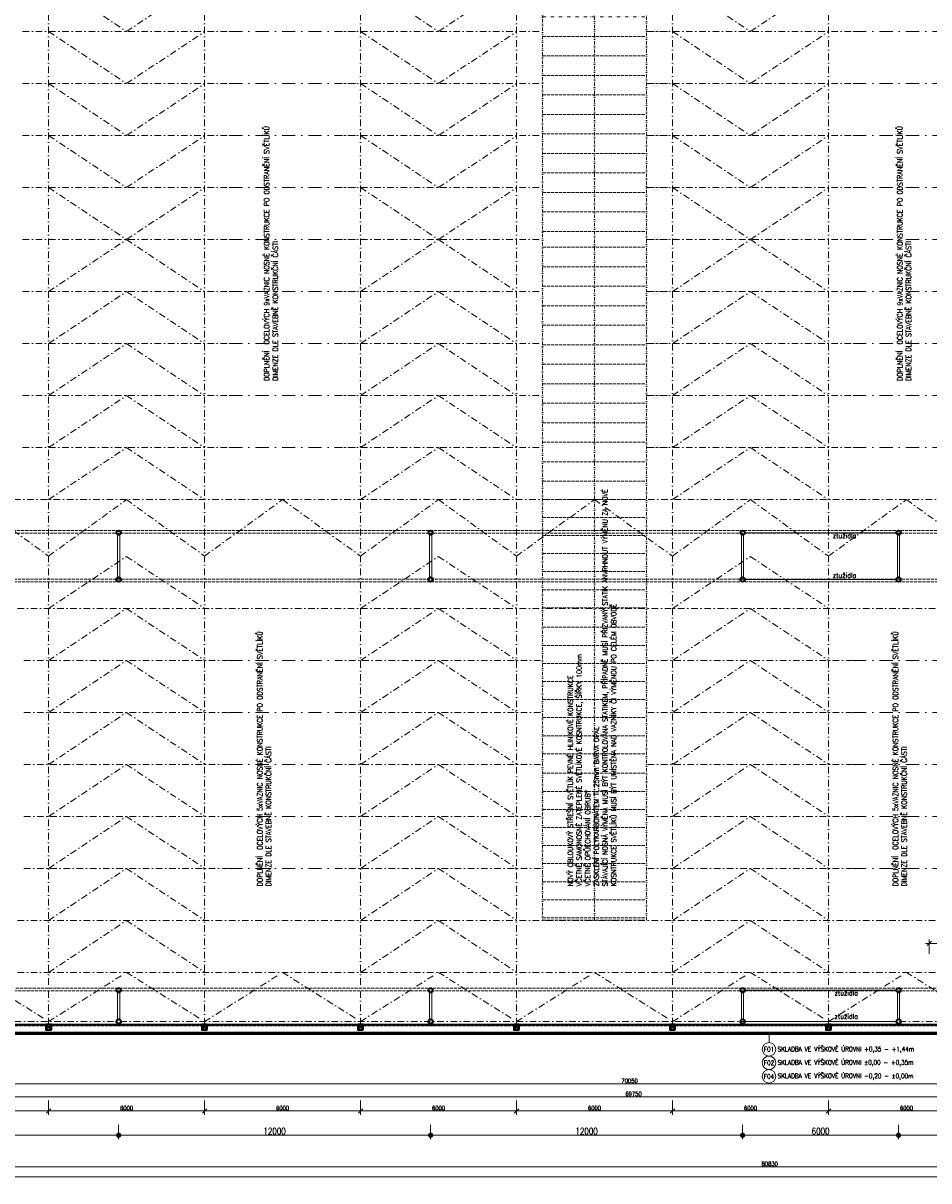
# Model space of a CAD drawing. Header units: millimetres. Extents: x -485339 to 350584, y -1189936 to 0.
# Tile 71 of 256: x -264717 to -229878, y -1065795 to -1021269. Entities that reach past the tile are written whole.
import ezdxf
from ezdxf.enums import TextEntityAlignment as Align

# ---------------------------------------------------------------- set-up
doc = ezdxf.new("R2010")
doc.units = ezdxf.units.MM
doc.header["$LTSCALE"] = 10
doc.linetypes.add('DASHDOT', pattern=[25.4, 12.7, -6.35, 0, -6.35])
doc.linetypes.add('DĚLICÍ2', pattern=[15.875, 6.35, -3.175, 0, -3.175, 0, -3.175])
doc.layers.get('Defpoints').update_dxf_attribs({"color": 201})
for name, color, linetype, lineweight in [('N_kóty', 10, 'Continuous', 18), ('N_popis', 10, 'Continuous', 18), ('N_čáry_nad', 10, 'DĚLICÍ2', 18), ('N_čáry_obrys', 10, 'Continuous', 35), ('N_čáry_obv.plášt', 212, 'Continuous', 18), ('St_kóty', 132, 'Continuous', 18), ('St_sloupy_konstrukce haly', 5, 'Continuous', 35), ('St_sloupy_opláštění_půdorys', 25, 'Continuous', 35), ('St_čáry_nad', 250, 'DĚLICÍ2', 18), ('St_čáry_osy', 250, 'DASHDOT', 18), ('St_čáry_plné', 250, 'Continuous', 18)]:
    doc.layers.add(name, color=color, linetype=linetype, lineweight=lineweight)
doc.styles.get("Standard").update_dxf_attribs({"font": 'simplex.shx', "width": 0.8})
doc.linetypes.add('IZOLACE', pattern='A,0.0001,-0.1,[134,ltypeshp.shx,S=0.1,R=0,X=-0.1,Y=0],-0.2,[134,ltypeshp.shx,S=0.1,R=180,X=0.1,Y=0],-0.1', length=0.4001)
doc.dimstyles.new('stavebníM100', dxfattribs={"dimtxt": 165, "dimasz": 170, "dimexe": 150, "dimexo": 100, "dimgap": 30, "dimtad": 1, "dimdec": 0, "dimtxsty": 'Standard', "dimblk": 'OBLIQUE', "dimcen": -2.5, "dimdle": 150, "dimclrd": 256, "dimclre": 256, "dimclrt": 256, "dimadec": 4, "dimazin": 0, "dimtfac": 1, "dimtdec": 0, "dimtmove": 2, "dimatfit": 3, "dimldrblk": 'OBLIQUE', "dimfxl": 400, "dimfxlon": 1, "dimlwd": -1, "dimlwe": -1, "dimarcsym": 0})
doc.dimstyles.new('stavebníM100_modul', dxfattribs={"dimtxt": 250, "dimasz": 200, "dimexe": 150, "dimexo": 100, "dimgap": 30, "dimtad": 1, "dimdec": 0, "dimtxsty": 'Standard', "dimblk": 'DOT', "dimcen": -2.5, "dimdle": 150, "dimclrd": 256, "dimclre": 256, "dimclrt": 256, "dimadec": 4, "dimazin": 0, "dimtfac": 1, "dimtdec": 0, "dimtmove": 2, "dimatfit": 3, "dimldrblk": 'OBLIQUE', "dimfxl": 400, "dimfxlon": 1, "dimlwd": -1, "dimlwe": -1, "dimarcsym": 0})

# ---------------------------------------------------------------- blocks, each defined once
blk = doc.blocks.new('G$C08AFE675')
at = {"layer": 'St_sloupy_konstrukce haly', "color": 250, "lineweight": 18, "ltscale": 2}
for points in [[(-525, 40), (525, 40)], [(-525, -40), (525, -40)]]:
    blk.add_lwpolyline(points, dxfattribs=at)
at = {"layer": 'St_sloupy_konstrukce haly', "ltscale": 2}
for centre in [(-600, 0), (600, 0)]:
    blk.add_circle(centre, 85, dxfattribs=at)
blk = doc.blocks.new('G$CD8A98CDB')
at = {"layer": 'St_sloupy_konstrukce haly', "color": 250, "lineweight": 18, "ltscale": 2}
for points in [[(-825, 0), (825, 0)], [(-825, -80), (825, -80)]]:
    blk.add_lwpolyline(points, dxfattribs=at)
at = {"layer": 'St_sloupy_konstrukce haly', "ltscale": 2}
for centre in [(-900, -40), (900, -40)]:
    blk.add_circle(centre, 85, dxfattribs=at)
blk = doc.blocks.new('G$C0F2906C7')
at = {"layer": 'St_sloupy_opláštění_půdorys', "ltscale": 2}
blk.add_lwpolyline([(-105, -105), (105, -105), (105, 105), (-105, 105)], close=True, dxfattribs=at)
for points in [[(-105, 105), (105, -105)], [(105, 105), (-105, -105)]]:
    blk.add_lwpolyline(points, dxfattribs=at)
blk = doc.blocks.new('*U6982')
at = {"layer": 'St_čáry_osy', "ltscale": 2}
blk.add_lwpolyline([(-3000, -1000), (-4, 1000), (3000, -1000)], dxfattribs=at)
blk = doc.blocks.new('*U6981')
at = {"layer": 'St_čáry_osy', "ltscale": 2}
for p in [(0, 8000), (12000, 8000), (24000, 8000), (0, 6000), (12000, 6000), (24000, 6000), (0, 4000), (12000, 4000), (24000, 4000), (0, 2000), (12000, 2000), (24000, 2000), (0, 0), (12000, 0), (24000, 0)]:
    blk.add_blockref('*U6982', p, dxfattribs=at)
blk = doc.blocks.new('*U6984')
at = {"layer": 'St_čáry_osy', "ltscale": 2}
blk.add_lwpolyline([(-3000, -1000), (-4, 1000), (3000, -1000)], dxfattribs=at)
blk = doc.blocks.new('*U6983')
at = {"layer": 'St_čáry_osy', "ltscale": 2}
for p in [(0, 8000), (12000, 8000), (24000, 8000), (0, 6000), (12000, 6000), (24000, 6000), (0, 4000), (12000, 4000), (24000, 4000), (0, 2000), (12000, 2000), (24000, 2000), (0, 0), (12000, 0), (24000, 0)]:
    blk.add_blockref('*U6984', p, dxfattribs=at)
blk = doc.blocks.new('*U6986')
at = {"layer": 'St_čáry_osy', "ltscale": 2}
for points in [[(-4000, 8000), (3950, 8000)], [(8050, 8000), (8959, 8000)], [(-4000, 6000), (3950, 6000)], [(8050, 6000), (8959, 6000)], [(-4000, 4000), (3950, 4000)], [(8050, 4000), (8959, 4000)], [(-4000, 2000), (3950, 2000)], [(8050, 2000), (9059, 2000)], [(-4000, 0), (3950, 0)], [(8050, 0), (9059, 0)], [(-4000, -2000), (3950, -2000)], [(8050, -2000), (9059, -2000)], [(-4000, -4000), (3950, -4000)], [(8050, -4000), (8959, -4000)], [(-4000, -6000), (3950, -6000)], [(8050, -6000), (8959, -6000)], [(-4000, -8000), (3950, -8000)], [(8050, -8000), (8959, -8000)]]:
    blk.add_lwpolyline(points, dxfattribs=at)
blk = doc.blocks.new('*U6985')
at = {"layer": 'St_čáry_osy', "ltscale": 2}
for p in [(0, 0), (12000, 0), (24000, 0)]:
    blk.add_blockref('*U6986', p, dxfattribs=at)
blk = doc.blocks.new('*U6988')
at = {"layer": 'St_čáry_osy', "ltscale": 2}
blk.add_lwpolyline([(-3000, -1945), (-4, -55), (3000, -1945)], dxfattribs=at)
blk = doc.blocks.new('*U6987')
at = {"layer": 'St_čáry_osy', "ltscale": 2}
for p in [(0, 0), (6000, 0), (12000, 0), (18000, 0), (24000, 0), (30000, 0), (36000, 0)]:
    blk.add_blockref('*U6988', p, dxfattribs=at)
blk = doc.blocks.new('*U6990')
at = {"layer": 'St_čáry_osy', "ltscale": 2}
blk.add_lwpolyline([(-3000, -1000), (-4, 1000), (3000, -1000)], dxfattribs=at)
blk = doc.blocks.new('*U6989')
at = {"layer": 'St_čáry_osy', "ltscale": 2}
for p in [(0, 14000), (12000, 14000), (24000, 14000), (36000, 14000), (0, 12000), (12000, 12000), (24000, 12000), (36000, 12000), (0, 10000), (12000, 10000), (24000, 10000), (36000, 10000), (0, 8000), (12000, 8000), (24000, 8000), (36000, 8000), (0, 6000), (12000, 6000), (24000, 6000), (36000, 6000), (0, 4000), (12000, 4000), (24000, 4000), (36000, 4000), (0, 2000), (12000, 2000), (24000, 2000), (36000, 2000), (0, 0), (12000, 0), (24000, 0), (36000, 0)]:
    blk.add_blockref('*U6990', p, dxfattribs=at)
blk = doc.blocks.new('_OBLIQUE')
at = {"color": 0, "linetype": 'ByBlock'}
blk.add_line((-0.5, -0.5), (0.5, 0.5), dxfattribs=at)
blk = doc.blocks.new('*D6996')
at = {"layer": 'Defpoints', "color": 0}
for p in [(-276113, -1061874), (-206363, -1062274), (-206363, -1062563)]:
    blk.add_point(p, dxfattribs=at)
at = {"layer": 'St_kóty'}
for p, q in [((-276113, -1062163), (-276113, -1062713)), ((-206363, -1062374), (-206363, -1062713)), ((-276263, -1062563), (-206213, -1062563))]:
    blk.add_line(p, q, dxfattribs=at)
at = {"layer": 'St_kóty', "linetype": 'ByBlock', "xscale": 170, "yscale": 170, "zscale": 170, "rotation": 180}
blk.add_blockref('_OBLIQUE', (-276113, -1062563), dxfattribs=at)
at = {"layer": 'St_kóty', "linetype": 'ByBlock', "xscale": 170, "yscale": 170, "zscale": 170}
blk.add_blockref('_OBLIQUE', (-206363, -1062563), dxfattribs=at)
at = {"layer": 'St_kóty', "insert": (-241238, -1062450), "char_height": 165, "attachment_point": 5}
blk.add_mtext('69750', dxfattribs=at)
blk = doc.blocks.new('*D7013')
at = {"layer": 'Defpoints', "color": 0}
for p in [(-269738, -1059883), (-263738, -1059883), (-263738, -1063107)]:
    blk.add_point(p, dxfattribs=at)
at = {"layer": 'St_kóty'}
for p, q in [((-269738, -1062707), (-269738, -1063257)), ((-263738, -1062707), (-263738, -1063257)), ((-269888, -1063107), (-263588, -1063107))]:
    blk.add_line(p, q, dxfattribs=at)
at = {"layer": 'St_kóty', "linetype": 'ByBlock', "xscale": 170, "yscale": 170, "zscale": 170, "rotation": 180}
blk.add_blockref('_OBLIQUE', (-269738, -1063107), dxfattribs=at)
at = {"layer": 'St_kóty', "linetype": 'ByBlock', "xscale": 170, "yscale": 170, "zscale": 170}
blk.add_blockref('_OBLIQUE', (-263738, -1063107), dxfattribs=at)
at = {"layer": 'St_kóty', "insert": (-266738, -1062994), "char_height": 165, "attachment_point": 5}
blk.add_mtext('6000', dxfattribs=at)
blk = doc.blocks.new('*D7014')
at = {"layer": 'Defpoints', "color": 0}
for p in [(-263738, -1059883), (-257738, -1059883), (-257738, -1063107)]:
    blk.add_point(p, dxfattribs=at)
at = {"layer": 'St_kóty'}
for p, q in [((-263738, -1062707), (-263738, -1063257)), ((-257738, -1062707), (-257738, -1063257)), ((-263888, -1063107), (-257588, -1063107))]:
    blk.add_line(p, q, dxfattribs=at)
at = {"layer": 'St_kóty', "linetype": 'ByBlock', "xscale": 170, "yscale": 170, "zscale": 170, "rotation": 180}
blk.add_blockref('_OBLIQUE', (-263738, -1063107), dxfattribs=at)
at = {"layer": 'St_kóty', "linetype": 'ByBlock', "xscale": 170, "yscale": 170, "zscale": 170}
blk.add_blockref('_OBLIQUE', (-257738, -1063107), dxfattribs=at)
at = {"layer": 'St_kóty', "insert": (-260738, -1062994), "char_height": 165, "attachment_point": 5}
blk.add_mtext('6000', dxfattribs=at)
blk = doc.blocks.new('*D7015')
at = {"layer": 'Defpoints', "color": 0}
for p in [(-257738, -1059883), (-251738, -1059883), (-251738, -1063107)]:
    blk.add_point(p, dxfattribs=at)
at = {"layer": 'St_kóty'}
for p, q in [((-257738, -1062707), (-257738, -1063257)), ((-251738, -1062707), (-251738, -1063257)), ((-257888, -1063107), (-251588, -1063107))]:
    blk.add_line(p, q, dxfattribs=at)
at = {"layer": 'St_kóty', "linetype": 'ByBlock', "xscale": 170, "yscale": 170, "zscale": 170, "rotation": 180}
blk.add_blockref('_OBLIQUE', (-257738, -1063107), dxfattribs=at)
at = {"layer": 'St_kóty', "linetype": 'ByBlock', "xscale": 170, "yscale": 170, "zscale": 170}
blk.add_blockref('_OBLIQUE', (-251738, -1063107), dxfattribs=at)
at = {"layer": 'St_kóty', "insert": (-254738, -1062994), "char_height": 165, "attachment_point": 5}
blk.add_mtext('6000', dxfattribs=at)
blk = doc.blocks.new('*D7016')
at = {"layer": 'Defpoints', "color": 0}
for p in [(-251738, -1059883), (-245738, -1059883), (-245738, -1063107)]:
    blk.add_point(p, dxfattribs=at)
at = {"layer": 'St_kóty'}
for p, q in [((-251738, -1062707), (-251738, -1063257)), ((-245738, -1062707), (-245738, -1063257)), ((-251888, -1063107), (-245588, -1063107))]:
    blk.add_line(p, q, dxfattribs=at)
at = {"layer": 'St_kóty', "linetype": 'ByBlock', "xscale": 170, "yscale": 170, "zscale": 170, "rotation": 180}
blk.add_blockref('_OBLIQUE', (-251738, -1063107), dxfattribs=at)
at = {"layer": 'St_kóty', "linetype": 'ByBlock', "xscale": 170, "yscale": 170, "zscale": 170}
blk.add_blockref('_OBLIQUE', (-245738, -1063107), dxfattribs=at)
at = {"layer": 'St_kóty', "insert": (-248738, -1062994), "char_height": 165, "attachment_point": 5}
blk.add_mtext('6000', dxfattribs=at)
blk = doc.blocks.new('*D7017')
at = {"layer": 'Defpoints', "color": 0}
for p in [(-245738, -1059883), (-239738, -1059883), (-239738, -1063107)]:
    blk.add_point(p, dxfattribs=at)
at = {"layer": 'St_kóty'}
for p, q in [((-245738, -1062707), (-245738, -1063257)), ((-239738, -1062707), (-239738, -1063257)), ((-245888, -1063107), (-239588, -1063107))]:
    blk.add_line(p, q, dxfattribs=at)
at = {"layer": 'St_kóty', "linetype": 'ByBlock', "xscale": 170, "yscale": 170, "zscale": 170, "rotation": 180}
blk.add_blockref('_OBLIQUE', (-245738, -1063107), dxfattribs=at)
at = {"layer": 'St_kóty', "linetype": 'ByBlock', "xscale": 170, "yscale": 170, "zscale": 170}
blk.add_blockref('_OBLIQUE', (-239738, -1063107), dxfattribs=at)
at = {"layer": 'St_kóty', "insert": (-242738, -1062994), "char_height": 165, "attachment_point": 5}
blk.add_mtext('6000', dxfattribs=at)
blk = doc.blocks.new('*D7018')
at = {"layer": 'Defpoints', "color": 0}
for p in [(-239738, -1059883), (-233738, -1059883), (-233738, -1063107)]:
    blk.add_point(p, dxfattribs=at)
at = {"layer": 'St_kóty'}
for p, q in [((-239738, -1062707), (-239738, -1063257)), ((-233738, -1062707), (-233738, -1063257)), ((-239888, -1063107), (-233588, -1063107))]:
    blk.add_line(p, q, dxfattribs=at)
at = {"layer": 'St_kóty', "linetype": 'ByBlock', "xscale": 170, "yscale": 170, "zscale": 170, "rotation": 180}
blk.add_blockref('_OBLIQUE', (-239738, -1063107), dxfattribs=at)
at = {"layer": 'St_kóty', "linetype": 'ByBlock', "xscale": 170, "yscale": 170, "zscale": 170}
blk.add_blockref('_OBLIQUE', (-233738, -1063107), dxfattribs=at)
at = {"layer": 'St_kóty', "insert": (-236738, -1062994), "char_height": 165, "attachment_point": 5}
blk.add_mtext('6000', dxfattribs=at)
blk = doc.blocks.new('*D7019')
at = {"layer": 'Defpoints', "color": 0}
for p in [(-233738, -1059883), (-227738, -1059883), (-227738, -1063107)]:
    blk.add_point(p, dxfattribs=at)
at = {"layer": 'St_kóty'}
for p, q in [((-233738, -1062707), (-233738, -1063257)), ((-227738, -1062707), (-227738, -1063257)), ((-233888, -1063107), (-227588, -1063107))]:
    blk.add_line(p, q, dxfattribs=at)
at = {"layer": 'St_kóty', "linetype": 'ByBlock', "xscale": 170, "yscale": 170, "zscale": 170, "rotation": 180}
blk.add_blockref('_OBLIQUE', (-233738, -1063107), dxfattribs=at)
at = {"layer": 'St_kóty', "linetype": 'ByBlock', "xscale": 170, "yscale": 170, "zscale": 170}
blk.add_blockref('_OBLIQUE', (-227738, -1063107), dxfattribs=at)
at = {"layer": 'St_kóty', "insert": (-230738, -1062994), "char_height": 165, "attachment_point": 5}
blk.add_mtext('6000', dxfattribs=at)
blk = doc.blocks.new('_Dot')
at = {"color": 0, "linetype": 'ByBlock', "lineweight": -2}
blk.add_line((-0.5, 0), (-1, 0), dxfattribs=at)
at = {"color": 0, "linetype": 'ByBlock', "const_width": 0.5}
blk.add_lwpolyline([(-0.25, 0, 1), (0.25, 0, 1)], format="xyb", close=True, dxfattribs=at)
blk = doc.blocks.new('*D7035')
at = {"layer": 'Defpoints', "color": 0}
for p in [(-231043, -1040868), (-219043, -1040868), (-231043, -1064041)]:
    blk.add_point(p, dxfattribs=at)
at = {"layer": 'St_kóty'}
for p, q in [((-231043, -1063641), (-231043, -1064191)), ((-219043, -1063641), (-219043, -1064191)), ((-219243, -1064041), (-230843, -1064041))]:
    blk.add_line(p, q, dxfattribs=at)
at = {"layer": 'St_kóty', "linetype": 'ByBlock', "xscale": 200, "yscale": 200, "zscale": 200, "rotation": 180}
blk.add_blockref('_Dot', (-231043, -1064041), dxfattribs=at)
at = {"layer": 'St_kóty', "linetype": 'ByBlock', "xscale": 200, "yscale": 200, "zscale": 200}
blk.add_blockref('_Dot', (-219043, -1064041), dxfattribs=at)
at = {"layer": 'St_kóty', "insert": (-225043, -1063886), "char_height": 250, "attachment_point": 5}
blk.add_mtext('12000', dxfattribs=at)
blk = doc.blocks.new('*D7036')
at = {"layer": 'Defpoints', "color": 0}
for p in [(-237043, -1040868), (-231043, -1040868), (-237043, -1064041)]:
    blk.add_point(p, dxfattribs=at)
at = {"layer": 'St_kóty'}
for p, q in [((-237043, -1063641), (-237043, -1064191)), ((-231043, -1063641), (-231043, -1064191)), ((-231243, -1064041), (-236843, -1064041))]:
    blk.add_line(p, q, dxfattribs=at)
at = {"layer": 'St_kóty', "linetype": 'ByBlock', "xscale": 200, "yscale": 200, "zscale": 200, "rotation": 180}
blk.add_blockref('_Dot', (-237043, -1064041), dxfattribs=at)
at = {"layer": 'St_kóty', "linetype": 'ByBlock', "xscale": 200, "yscale": 200, "zscale": 200}
blk.add_blockref('_Dot', (-231043, -1064041), dxfattribs=at)
at = {"layer": 'St_kóty', "insert": (-234043, -1063886), "char_height": 250, "attachment_point": 5}
blk.add_mtext('6000', dxfattribs=at)
blk = doc.blocks.new('*D7037')
at = {"layer": 'Defpoints', "color": 0}
for p in [(-249043, -1040868), (-237043, -1040868), (-249043, -1064041)]:
    blk.add_point(p, dxfattribs=at)
at = {"layer": 'St_kóty'}
for p, q in [((-249043, -1063641), (-249043, -1064191)), ((-237043, -1063641), (-237043, -1064191)), ((-237243, -1064041), (-248843, -1064041))]:
    blk.add_line(p, q, dxfattribs=at)
at = {"layer": 'St_kóty', "linetype": 'ByBlock', "xscale": 200, "yscale": 200, "zscale": 200, "rotation": 180}
blk.add_blockref('_Dot', (-249043, -1064041), dxfattribs=at)
at = {"layer": 'St_kóty', "linetype": 'ByBlock', "xscale": 200, "yscale": 200, "zscale": 200}
blk.add_blockref('_Dot', (-237043, -1064041), dxfattribs=at)
at = {"layer": 'St_kóty', "insert": (-243043, -1063886), "char_height": 250, "attachment_point": 5}
blk.add_mtext('12000', dxfattribs=at)
blk = doc.blocks.new('*D7038')
at = {"layer": 'Defpoints', "color": 0}
for p in [(-261043, -1040868), (-249043, -1040868), (-261043, -1064041)]:
    blk.add_point(p, dxfattribs=at)
at = {"layer": 'St_kóty'}
for p, q in [((-261043, -1063641), (-261043, -1064191)), ((-249043, -1063641), (-249043, -1064191)), ((-249243, -1064041), (-260843, -1064041))]:
    blk.add_line(p, q, dxfattribs=at)
at = {"layer": 'St_kóty', "linetype": 'ByBlock', "xscale": 200, "yscale": 200, "zscale": 200, "rotation": 180}
blk.add_blockref('_Dot', (-261043, -1064041), dxfattribs=at)
at = {"layer": 'St_kóty', "linetype": 'ByBlock', "xscale": 200, "yscale": 200, "zscale": 200}
blk.add_blockref('_Dot', (-249043, -1064041), dxfattribs=at)
at = {"layer": 'St_kóty', "insert": (-255043, -1063886), "char_height": 250, "attachment_point": 5}
blk.add_mtext('12000', dxfattribs=at)
blk = doc.blocks.new('*D7039')
at = {"layer": 'Defpoints', "color": 0}
for p in [(-273043, -1040868), (-261043, -1040868), (-273043, -1064041)]:
    blk.add_point(p, dxfattribs=at)
at = {"layer": 'St_kóty'}
for p, q in [((-273043, -1063641), (-273043, -1064191)), ((-261043, -1063641), (-261043, -1064191)), ((-261243, -1064041), (-272843, -1064041))]:
    blk.add_line(p, q, dxfattribs=at)
at = {"layer": 'St_kóty', "linetype": 'ByBlock', "xscale": 200, "yscale": 200, "zscale": 200, "rotation": 180}
blk.add_blockref('_Dot', (-273043, -1064041), dxfattribs=at)
at = {"layer": 'St_kóty', "linetype": 'ByBlock', "xscale": 200, "yscale": 200, "zscale": 200}
blk.add_blockref('_Dot', (-261043, -1064041), dxfattribs=at)
at = {"layer": 'St_kóty', "insert": (-267043, -1063886), "char_height": 250, "attachment_point": 5}
blk.add_mtext('12000', dxfattribs=at)
blk = doc.blocks.new('*D7256')
at = {"layer": 'Defpoints', "color": 0}
for p in [(-179483, -1042046), (-276413, -1060078), (-179483, -1065645)]:
    blk.add_point(p, dxfattribs=at)
at = {"layer": 'St_kóty'}
for p, q in [((-276413, -1065245), (-276413, -1065795)), ((-179483, -1065245), (-179483, -1065795)), ((-276563, -1065645), (-179333, -1065645))]:
    blk.add_line(p, q, dxfattribs=at)
at = {"layer": 'St_kóty', "linetype": 'ByBlock', "xscale": 170, "yscale": 170, "zscale": 170, "rotation": 180}
blk.add_blockref('_OBLIQUE', (-276413, -1065645), dxfattribs=at)
at = {"layer": 'St_kóty', "linetype": 'ByBlock', "xscale": 170, "yscale": 170, "zscale": 170}
blk.add_blockref('_OBLIQUE', (-179483, -1065645), dxfattribs=at)
at = {"layer": 'St_kóty', "insert": (-227948, -1065533), "char_height": 165, "attachment_point": 5}
blk.add_mtext('96930', dxfattribs=at)
blk = doc.blocks.new('*D7257')
at = {"layer": 'Defpoints', "color": 0}
for p in [(-276413, -1060078), (-195583, -1060478), (-195583, -1065253)]:
    blk.add_point(p, dxfattribs=at)
at = {"layer": 'St_kóty'}
for p, q in [((-276413, -1064853), (-276413, -1065403)), ((-195583, -1064853), (-195583, -1065403)), ((-276563, -1065253), (-195433, -1065253))]:
    blk.add_line(p, q, dxfattribs=at)
at = {"layer": 'St_kóty', "linetype": 'ByBlock', "xscale": 170, "yscale": 170, "zscale": 170, "rotation": 180}
blk.add_blockref('_OBLIQUE', (-276413, -1065253), dxfattribs=at)
at = {"layer": 'St_kóty', "linetype": 'ByBlock', "xscale": 170, "yscale": 170, "zscale": 170}
blk.add_blockref('_OBLIQUE', (-195583, -1065253), dxfattribs=at)
at = {"layer": 'St_kóty', "insert": (-235998, -1065141), "char_height": 165, "attachment_point": 5}
blk.add_mtext('80830', dxfattribs=at)
blk = doc.blocks.new('*D7307')
at = {"layer": 'Defpoints', "color": 0}
for p in [(-276413, -1060654), (-206363, -1060654), (-206363, -1062062)]:
    blk.add_point(p, dxfattribs=at)
at = {"layer": 'N_kóty'}
for p, q in [((-276413, -1061662), (-276413, -1062212)), ((-206363, -1061662), (-206363, -1062212)), ((-276563, -1062062), (-206213, -1062062))]:
    blk.add_line(p, q, dxfattribs=at)
at = {"layer": 'N_kóty', "linetype": 'ByBlock', "xscale": 170, "yscale": 170, "zscale": 170, "rotation": 180}
blk.add_blockref('_OBLIQUE', (-276413, -1062062), dxfattribs=at)
at = {"layer": 'N_kóty', "linetype": 'ByBlock', "xscale": 170, "yscale": 170, "zscale": 170}
blk.add_blockref('_OBLIQUE', (-206363, -1062062), dxfattribs=at)
at = {"layer": 'N_kóty', "insert": (-241388, -1061949), "char_height": 165, "attachment_point": 5}
blk.add_mtext('70050', dxfattribs=at)
blk = doc.blocks.new('*D7811')
at = {"layer": 'Defpoints', "color": 0}
for p in [(-226213, -1056663), (-229863, -1057628), (-226213, -1057628)]:
    blk.add_point(p, dxfattribs=at)
at = {"layer": 'St_kóty'}
for p, q in [((-229863, -1057063), (-229863, -1056513)), ((-226213, -1057063), (-226213, -1056513)), ((-230013, -1056663), (-226063, -1056663))]:
    blk.add_line(p, q, dxfattribs=at)
at = {"layer": 'St_kóty', "linetype": 'ByBlock', "xscale": 170, "yscale": 170, "zscale": 170, "rotation": 180}
blk.add_blockref('_OBLIQUE', (-229863, -1056663), dxfattribs=at)
at = {"layer": 'St_kóty', "linetype": 'ByBlock', "xscale": 170, "yscale": 170, "zscale": 170}
blk.add_blockref('_OBLIQUE', (-226213, -1056663), dxfattribs=at)
at = {"layer": 'St_kóty', "lineweight": 18, "insert": (-228038, -1056550), "char_height": 165, "attachment_point": 5}
blk.add_mtext('3650', dxfattribs=at)
blk = doc.blocks.new('*U8133')
at = {"layer": 'N_čáry_nad', "linetype": 'DASHDOT', "lineweight": 18, "ltscale": 4}
blk.add_lwpolyline([(-2050, 0), (2050, 0)], dxfattribs=at)
blk = doc.blocks.new('*U8134')
at = {"layer": 'N_čáry_nad', "lineweight": 18}
for p in [(0, 0), (0, -2000), (0, -4000), (0, -6000), (0, -8000), (0, -10000), (0, -12000), (0, -14000), (0, -16000)]:
    blk.add_blockref('*U8133', p, dxfattribs=at)
blk = doc.blocks.new('*U8136')
at = {"layer": 'N_čáry_nad', "linetype": 'DASHDOT', "lineweight": 18, "ltscale": 4}
blk.add_lwpolyline([(-2050, 0), (2050, 0)], dxfattribs=at)
blk = doc.blocks.new('*U8135')
at = {"layer": 'N_čáry_nad', "lineweight": 18}
for p in [(0, 0), (0, -2000), (0, -4000), (0, -6000), (0, -8000), (0, -10000), (0, -12000), (0, -14000)]:
    blk.add_blockref('*U8136', p, dxfattribs=at)
at = {"layer": 'St_čáry_osy', "ltscale": 2}
blk.add_blockref('*U8136', (0, -16000), dxfattribs=at)
blk = doc.blocks.new('*U8140')
at = {"layer": 'N_čáry_nad', "linetype": 'DASHDOT', "lineweight": 18, "ltscale": 4}
blk.add_lwpolyline([(-2050, 0), (2050, 0)], dxfattribs=at)
blk = doc.blocks.new('*U8139')
at = {"layer": 'N_čáry_nad', "lineweight": 18}
for p in [(0, 0), (0, -2000), (0, -4000), (0, -6000), (0, -8000)]:
    blk.add_blockref('*U8140', p, dxfattribs=at)
blk = doc.blocks.new('*U8142')
at = {"layer": 'N_čáry_nad', "linetype": 'DASHDOT', "lineweight": 18, "ltscale": 4}
blk.add_lwpolyline([(-2050, 0), (2050, 0)], dxfattribs=at)
blk = doc.blocks.new('*U8141')
at = {"layer": 'N_čáry_nad', "lineweight": 18}
for p in [(0, 0), (0, -2000), (0, -4000), (0, -6000), (0, -8000)]:
    blk.add_blockref('*U8142', p, dxfattribs=at)
blk = doc.blocks.new('G$CF626FB6D')
at = {"layer": 'N_čáry_nad', "linetype": 'ByBlock', "ltscale": 2}
for p, q in [((-4050, 0), (-4050, -36237.5)), ((-50, -36237.5), (-50, 0)), ((-50, -55), (-4050, -55)), ((-4050, -20055), (-50, -20055)), ((-4050, -20750), (-50, -20750)), ((-4050, -21445), (-50, -21445)), ((-4050, -22140), (-50, -22140)), ((-4050, -22835), (-50, -22835)), ((-4050, -23530), (-50, -23530)), ((-4050, -24225), (-50, -24225)), ((-4050, -25670), (-50, -25670)), ((-4050, -26365), (-50, -26365)), ((-4050, -27060), (-50, -27060)), ((-4050, -27755), (-50, -27755)), ((-4050, -28450), (-50, -28450)), ((-4050, -29145), (-50, -29145)), ((-4050, -29840), (-50, -29840)), ((-4050, -31285), (-50, -31285)), ((-4050, -31980), (-50, -31980)), ((-4050, -32675), (-50, -32675)), ((-4050, -33370), (-50, -33370)), ((-4050, -34065), (-50, -34065)), ((-4050, -34760), (-50, -34760)), ((-4050, -35455), (-50, -35455)), ((-4050, -36150), (-50, -36150))]:
    blk.add_line(p, q, dxfattribs=at)
for points in [[(-4050, 0), (-50, 0)], [(-2050, -36237.5), (-2050, -55)], [(-4050, -750), (-50, -750)], [(-4050, -1500), (-50, -1500)], [(-4050, -2250), (-50, -2250)], [(-4050, -3000), (-50, -3000)], [(-4050, -3750), (-50, -3750)], [(-4050, -4500), (-50, -4500)], [(-4050, -5250), (-50, -5250)], [(-4050, -6000), (-50, -6000)], [(-4050, -6750), (-50, -6750)], [(-4050, -7500), (-50, -7500)], [(-4050, -8250), (-50, -8250)], [(-4050, -9000), (-50, -9000)], [(-4050, -9750), (-50, -9750)], [(-4050, -10360), (-50, -10360)], [(-4050, -11110), (-50, -11110)], [(-4050, -11860), (-50, -11860)], [(-4050, -12610), (-50, -12610)], [(-4050, -13360), (-50, -13360)], [(-4050, -14110), (-50, -14110)], [(-4050, -14860), (-50, -14860)], [(-4050, -15610), (-50, -15610)], [(-4050, -16360), (-50, -16360)], [(-4050, -17110), (-50, -17110)], [(-4050, -17860), (-50, -17860)], [(-4050, -18610), (-50, -18610)], [(-4050, -19360), (-50, -19360)], [(-4050, -24975), (-50, -24975)], [(-4050, -30590), (-50, -30590)], [(-4050, -36237.5), (-50, -36237.5)]]:
    blk.add_lwpolyline(points, dxfattribs=at)

msp = doc.modelspace()

# ---------------------------------------------------------------- linework, layer by layer
at = {"layer": 'N_popis'}
msp.add_lwpolyline([(-236025.4, -1060476.7), (-236025.4, -1060077.6)], dxfattribs=at)
for centre in [(-236025.4, -1060736.6), (-236025.4, -1061256.4), (-236025.4, -1061776.2)]:
    msp.add_circle(centre, 259.9, dxfattribs=at)
at = {"layer": 'N_čáry_obrys', "ltscale": 2}
msp.add_lwpolyline([(-206442.7, -1060157.6), (-276112.7, -1060157.6)], dxfattribs=at)
at = {"layer": 'N_čáry_obv.plášt', "linetype": 'IZOLACE', "ltscale": 8}
msp.add_lwpolyline([(-206402.7, -1060117.6), (-276452.7, -1060117.6)], dxfattribs=at)
at = {"layer": 'St_sloupy_konstrukce haly', "ltscale": 2}
msp.add_lwpolyline([(-276112.7, -1059777.6), (-206362.7, -1059777.6)], dxfattribs=at)
at = {"layer": 'St_čáry_nad', "ltscale": 2}
for points in [[(-179683, -1040782.6), (-275737.7, -1040782.6)], [(-179683, -1040882.6), (-275737.7, -1040882.6)], [(-210462.7, -1042652.6), (-275737.7, -1042652.6)], [(-210462.7, -1042752.6), (-275737.7, -1042752.6)], [(-207042.7, -1058382.6), (-275737.7, -1058382.6)], [(-206959.1, -1058482.6), (-275737.7, -1058482.6)], [(-269632.7, -1059832.6), (-263842.7, -1059832.6)], [(-263632.7, -1059832.6), (-257842.7, -1059832.6)], [(-257632.7, -1059832.6), (-251842.7, -1059832.6)], [(-251632.7, -1059832.6), (-245842.7, -1059832.6)], [(-245632.7, -1059832.6), (-239842.7, -1059832.6)], [(-239632.7, -1059832.6), (-233842.7, -1059832.6)], [(-233632.7, -1059832.6), (-227842.7, -1059832.6)]]:
    msp.add_lwpolyline(points, dxfattribs=at)
at = {"layer": 'St_čáry_osy', "ltscale": 2}
for points in [[(-263737.7, -1059777.6), (-263737.7, -1011656.9)], [(-257737.7, -1059777.6), (-257737.7, -1011656.9)], [(-251737.7, -1059777.6), (-251737.7, -1011656.9)], [(-245737.7, -1059777.6), (-245737.7, -1011656.9)], [(-239737.7, -1059777.6), (-239737.7, -1011656.9)], [(-233737.7, -1059777.6), (-233737.7, -1011656.9)], [(-275737.7, -1039595.1), (-179683, -1039582.3)], [(-269737.7, -1041767.6), (-266742, -1039595.1), (-263737.7, -1041767.6)], [(-263737.7, -1041767.6), (-260742, -1039595.1), (-257737.7, -1041767.6)], [(-257737.7, -1041767.6), (-254742, -1039595.1), (-251737.7, -1041767.6)], [(-251737.7, -1041767.6), (-248742, -1039595.1), (-245737.7, -1041767.6)], [(-245737.7, -1041767.6), (-242742, -1039595.1), (-239737.7, -1041767.6)], [(-239737.7, -1041767.6), (-236742, -1039595.1), (-233737.7, -1041767.6)], [(-233737.7, -1041767.6), (-230742, -1039595.1), (-227737.7, -1041767.6)], [(-276112.7, -1043777.6), (-210362.7, -1043777.6)], [(-264692, -1045777.6), (-256792, -1045777.6)], [(-252692, -1045777.6), (-244792, -1045777.6)], [(-240692, -1045777.6), (-232792, -1045777.6)], [(-264692, -1047777.6), (-256792, -1047777.6)], [(-252692, -1047777.6), (-244792, -1047777.6)], [(-240692, -1047777.6), (-232792, -1047777.6)], [(-264692, -1049777.6), (-256792, -1049777.6)], [(-252692, -1049777.6), (-244792, -1049777.6)], [(-240692, -1049777.6), (-232792, -1049777.6)], [(-264692, -1051777.6), (-256792, -1051777.6)], [(-252692, -1051777.6), (-244792, -1051777.6)], [(-240692, -1051777.6), (-232792, -1051777.6)], [(-264692, -1053777.6), (-256792, -1053777.6)], [(-252692, -1053777.6), (-244792, -1053777.6)], [(-240692, -1053777.6), (-232792, -1053777.6)], [(-276112.7, -1055777.6), (-206362.7, -1055777.6)], [(-276112.7, -1057777.6), (-206362.7, -1057777.6)], [(-206362.7, -1059667.6), (-275957.7, -1059667.6)]]:
    msp.add_lwpolyline(points, dxfattribs=at)
at = {"layer": 'St_čáry_plné', "ltscale": 2}
for points in [[(-236957.7, -1040867.6), (-231127.7, -1040867.6)], [(-236957.7, -1042667.6), (-231127.7, -1042667.6)], [(-236957.7, -1058467.6), (-231127.7, -1058467.6)], [(-236957.7, -1059667.6), (-231127.7, -1059667.6)], [(-206362.7, -1060077.6), (-276112.7, -1060077.6)]]:
    msp.add_lwpolyline(points, dxfattribs=at)

# ---------------------------------------------------------------- block references
at = {"layer": 'N_čáry_nad', "lineweight": 18}
for name, p in [('G$CF626FB6D', (-240692, -1019529.6)), ('*U8134', (-254742, -1021595.1)), ('*U8135', (-230742, -1021595.1)), ('*U8139', (-254742, -1045777.6)), ('*U8141', (-230742, -1045777.6))]:
    msp.add_blockref(name, p, dxfattribs=at)
at = {"layer": 'St_sloupy_konstrukce haly', "ltscale": 2, "rotation": 90}
for name, p in [('G$CD8A98CDB', (-261082.7, -1041767.6)), ('G$CD8A98CDB', (-249082.7, -1041767.6)), ('G$CD8A98CDB', (-237082.7, -1041767.6)), ('G$CD8A98CDB', (-231082.7, -1041767.6)), ('G$C08AFE675', (-261042.7, -1059067.6)), ('G$C08AFE675', (-249042.7, -1059067.6)), ('G$C08AFE675', (-237042.7, -1059067.6)), ('G$C08AFE675', (-231042.7, -1059067.6))]:
    msp.add_blockref(name, p, dxfattribs=at)
at = {"layer": 'St_sloupy_opláštění_půdorys', "ltscale": 2, "rotation": 90}
for p in [(-263737.7, -1059882.6), (-257737.7, -1059882.6), (-251737.7, -1059882.6), (-245737.7, -1059882.6), (-239737.7, -1059882.6), (-233737.7, -1059882.6)]:
    msp.add_blockref('G$C0F2906C7', p, dxfattribs=at)
at = {"layer": 'St_čáry_osy', "ltscale": 2, "xscale": -1, "rotation": 180}
msp.add_blockref('*U6983', (-260737.7, -1020595.1), dxfattribs=at)
at = {"layer": 'St_čáry_osy', "ltscale": 2}
for name, p in [('*U6985', (-260742, -1029595.1)), ('*U6981', (-260737.7, -1038595.1)), ('*U6989', (-260737.7, -1056777.6)), ('*U6987', (-266737.7, -1057722.6))]:
    msp.add_blockref(name, p, dxfattribs=at)

# ---------------------------------------------------------------- texts
at = {"layer": 'N_popis', "width": 0.8}
for s, p in [('SKLADBA VE VÝŠKOVÉ ÚROVNI +0,35 - +1,44m ', (-235695.3, -1060816)), ('SKLADBA VE VÝŠKOVÉ ÚROVNI %%P0,00 - +0,35m ', (-235695.3, -1061330.3)), ('SKLADBA VE VÝŠKOVÉ ÚROVNI -0,20 - %%P0,00m ', (-235695.3, -1061850.1))]:
    msp.add_text(s, height=180, dxfattribs=at).set_placement(p)
for s, p in [('F01', (-236025.4, -1060736.6)), ('F02', (-236025.4, -1061256.4)), ('F04', (-236025.4, -1061776.2))]:
    msp.add_text(s, height=180, dxfattribs=at).set_placement(p, align=Align.MIDDLE_CENTER)
at = {"layer": 'N_popis', "char_height": 200, "width": 20736.512, "attachment_point": 1, "rotation": 90}
for s, insert in [('DOPLNĚNÍ  OCELOVÝCH 9xVAZNIC NOSNÉ KONSTRUKCE PO ODSTRANĚNÍ SVĚTLÍKŮ\\PDIMENZE DLE STAVEBNĚ KONSTRUKČNÍ ČÁSTI', (-255450.3, -1035031.3)), ('DOPLNĚNÍ  OCELOVÝCH 9xVAZNIC NOSNÉ KONSTRUKCE PO ODSTRANĚNÍ SVĚTLÍKŮ\\PDIMENZE DLE STAVEBNĚ KONSTRUKČNÍ ČÁSTI', (-231090.5, -1035031.3)), ('NOVÝ OBLOUKOVÝ STŘEŠNÍ SVĚTLÍK PEVNÉ HLINÍKOVÉ KONSTRUKCE\\PVČETNĚ SAMONOSNÉ ZATEPLENÉ SVĚTLÍKOVÉ KOSNTRUKCE, ŠÍŘKY 100mm\\PVČETNĚ OPŮECHOVÁNÍ OBRUBY\\PZASKLENÍ POLYKARBONÁTEM TL.25mm BARVA OPÁL\\PSTÁVAJÍCÍ NOSNÁ VÝMĚNA MUSÍ BÝT KONTROLOVÁNA STATIKEM, PŘÍPADNĚ MUSÍ PŘIZVANÝ STATIK ANVRHNOUT VÝMĚNU ZA NOVÉ\\PKOSNTRUKCE SVĚTLÍKŮ MUSÍ BÝT UMÍSTĚNA NAD VAZNÍKY ČI VÝMĚNOU PO CELÉM OBVODĚ', (-243766.7, -1054467)), ('DOPLNĚNÍ  OCELOVÝCH 5xVAZNIC NOSNÉ KONSTRUKCE PO ODSTRANĚNÍ SVĚTLÍKŮ\\PDIMENZE DLE STAVEBNĚ KONSTRUKČNÍ ČÁSTI', (-255713.5, -1054466.6)), ('DOPLNĚNÍ  OCELOVÝCH 5xVAZNIC NOSNÉ KONSTRUKCE PO ODSTRANĚNÍ SVĚTLÍKŮ\\PDIMENZE DLE STAVEBNĚ KONSTRUKČNÍ ČÁSTI', (-231262.3, -1054466.6))]:
    msp.add_mtext(s, dxfattribs=dict(at, insert=insert))
at = {"layer": 'St_čáry_plné', "ltscale": 2, "width": 0.8}
for p in [(-233574.4, -1041082.8), (-233574.4, -1042606.4), (-233506.3, -1058668.5), (-233506.3, -1059570.3)]:
    msp.add_text('ztužidla', height=200, dxfattribs=at).set_placement(p)

# ---------------------------------------------------------------- dimensions: what is measured, and where the dimension line sits
at = {"layer": 'N_kóty'}
dim = msp.add_linear_dim(base=(-206362.7, -1062061.7), p1=(-276412.7, -1060653.8), p2=(-206362.7, -1060653.8), dimstyle='stavebníM100', dxfattribs=at)
dim.commit()
dim.dimension.update_dxf_attribs({"geometry": '*D7307', "text_midpoint": (-241387.7, -1061949.2)})
at = {"layer": 'St_kóty'}
for base, p1, p2, dimstyle, picture, middle in [((-273042.7, -1064041.5), (-261042.7, -1040867.6), (-273042.7, -1040867.6), 'stavebníM100_modul', '*D7039', (-267042.7, -1063886.5)), ((-261042.7, -1064041.5), (-249042.7, -1040867.6), (-261042.7, -1040867.6), 'stavebníM100_modul', '*D7038', (-255042.7, -1063886.5)), ((-249042.7, -1064041.5), (-237042.7, -1040867.6), (-249042.7, -1040867.6), 'stavebníM100_modul', '*D7037', (-243042.7, -1063886.5)), ((-237042.7, -1064041.5), (-231042.7, -1040867.6), (-237042.7, -1040867.6), 'stavebníM100_modul', '*D7036', (-234042.7, -1063886.5)), ((-231042.7, -1064041.5), (-219042.7, -1040867.6), (-231042.7, -1040867.6), 'stavebníM100_modul', '*D7035', (-225042.7, -1063886.5)), ((-263737.7, -1063107), (-269737.7, -1059882.6), (-263737.7, -1059882.6), 'stavebníM100', '*D7013', (-266737.7, -1062994.5)), ((-257737.7, -1063107), (-263737.7, -1059882.6), (-257737.7, -1059882.6), 'stavebníM100', '*D7014', (-260737.7, -1062994.5)), ((-251737.7, -1063107), (-257737.7, -1059882.6), (-251737.7, -1059882.6), 'stavebníM100', '*D7015', (-254737.7, -1062994.5)), ((-245737.7, -1063107), (-251737.7, -1059882.6), (-245737.7, -1059882.6), 'stavebníM100', '*D7016', (-248737.7, -1062994.5)), ((-239737.7, -1063107), (-245737.7, -1059882.6), (-239737.7, -1059882.6), 'stavebníM100', '*D7017', (-242737.7, -1062994.5)), ((-233737.7, -1063107), (-239737.7, -1059882.6), (-233737.7, -1059882.6), 'stavebníM100', '*D7018', (-236737.7, -1062994.5)), ((-227737.7, -1063107), (-233737.7, -1059882.6), (-227737.7, -1059882.6), 'stavebníM100', '*D7019', (-230737.7, -1062994.5))]:
    dim = msp.add_linear_dim(base=base, p1=p1, p2=p2, dimstyle=dimstyle, dxfattribs=at)
    dim.commit()
    dim.dimension.update_dxf_attribs({"geometry": picture, "text_midpoint": middle})
for base, p1, p2, picture, middle in [((-179483, -1065645.1), (-276412.7, -1060077.6), (-179483, -1042045.8), '*D7256', (-227947.9, -1065532.6)), ((-195582.7, -1065253.2), (-276412.7, -1060077.6), (-195582.7, -1060477.6), '*D7257', (-235997.7, -1065140.7)), ((-206362.7, -1062562.9), (-276112.7, -1061874.1), (-206362.7, -1062274.1), '*D6996', (-241237.7, -1062450.4))]:
    dim = msp.add_linear_dim(base=base, p1=p1, p2=p2, dimstyle='stavebníM100', override={"dimtxsty": 'Standard', "dimldrblk": 'OBLIQUE'}, dxfattribs=at)
    dim.commit()
    dim.dimension.update_dxf_attribs({"geometry": picture, "text_midpoint": middle})
at = {"layer": 'St_kóty', "lineweight": 18}
dim = msp.add_linear_dim(base=(-226212.7, -1056662.6), p1=(-229862.7, -1057627.6), p2=(-226212.7, -1057627.6), dimstyle='stavebníM100', dxfattribs=at)
dim.commit()
dim.dimension.update_dxf_attribs({"geometry": '*D7811', "text_midpoint": (-228037.7, -1056550.1)})

doc.saveas('drawing.dxf')
